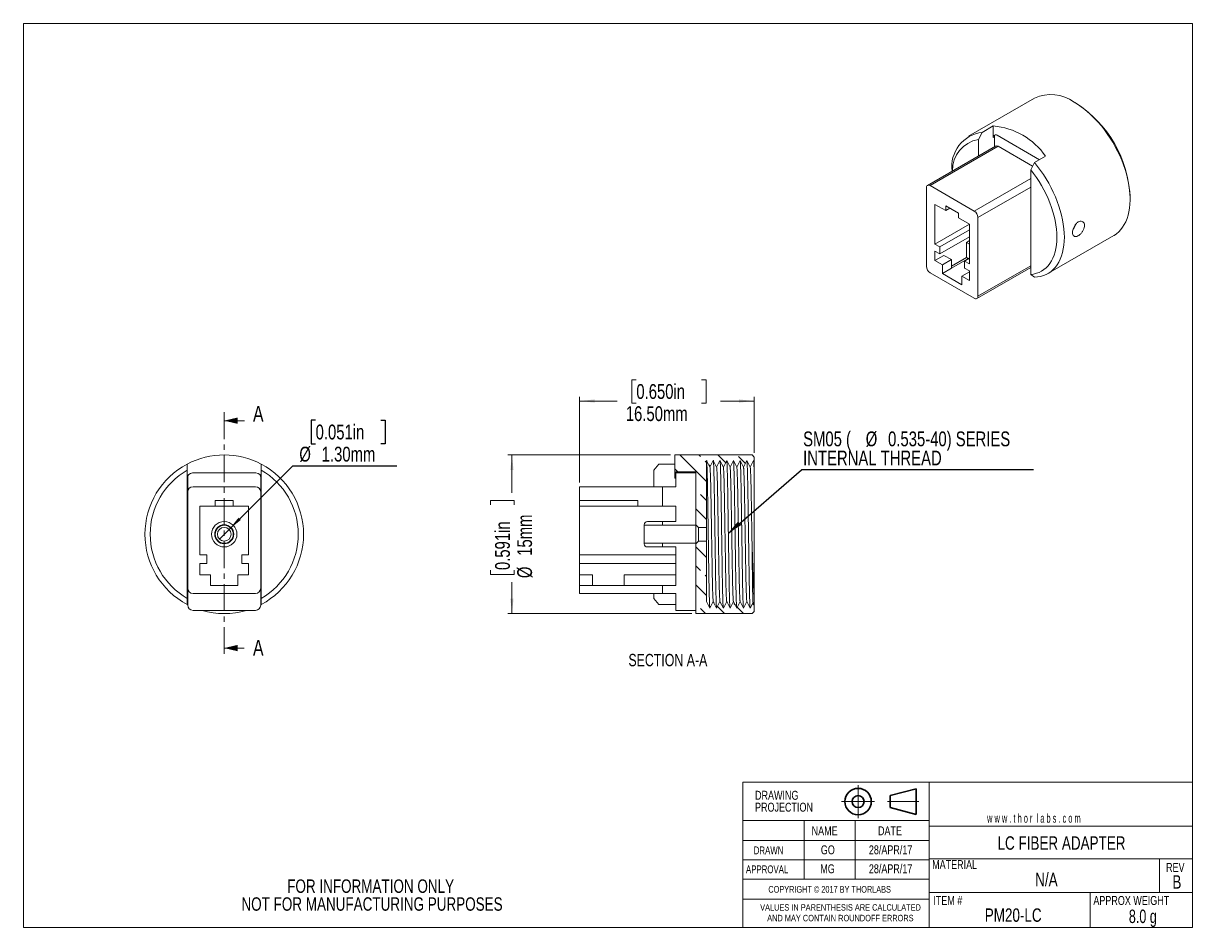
# Model space of a CAD drawing. Header units: millimetres. Extents: x 2 to 278, y 1 to 215.
import ezdxf

# ---------------------------------------------------------------- set-up
doc = ezdxf.new("R2010")
doc.units = ezdxf.units.MM
doc.header["$PDSIZE"] = -1
doc.linetypes.add('CENTER', pattern=[10.16, 6.35, -1.27, 1.27, -1.27])
doc.linetypes.add('CENTERX2', pattern=[20.32, 12.7, -2.54, 2.54, -2.54])
doc.layers.add('GRAUE_BEZUGSHINWEISE', color=8, linetype='Continuous')
doc.styles.add('SLDTEXTSTYLE0', font='TXT', dxfattribs={"width": 0.75})
doc.styles.add('SLDTEXTSTYLE1', font='TXT', dxfattribs={"width": 0.6})
doc.styles.add('SLDTEXTSTYLE2', font='TXT', dxfattribs={"width": 0.7})
doc.dimstyles.new('SLDDIMSTYLE0', dxfattribs={"dimtxt": 3.5, "dimasz": 3.556, "dimexe": 0, "dimexo": 0.0625, "dimgap": 0.875, "dimtad": 0, "dimtih": 1, "dimtoh": 1, "dimlfac": 0.4, "dimrnd": 1e-09, "dimzin": 4, "dimdsep": 46, "dimtxsty": 'SLDTEXTSTYLE0', "dimblk1": 'NONE', "dimsah": 1, "dimcen": 0, "dimadec": 0, "dimazin": 1, "dimtfac": 1, "dimtmove": 0, "dimatfit": 3, "dimldrblk": 'NONE', "dimfxl": 1, "dimfrac": 2, "dimtolj": 1, "dimtzin": 12, "dimarcsym": 0})
doc.dimstyles.new('SLDDIMSTYLE1', dxfattribs={"dimtxt": 3.5, "dimasz": 3.556, "dimexe": 0, "dimexo": 0.0625, "dimgap": 0.875, "dimtad": 0, "dimlfac": 0.4, "dimrnd": 1e-09, "dimzin": 12, "dimdsep": 46, "dimtxsty": 'SLDTEXTSTYLE0', "dimsah": 1, "dimcen": 0.09, "dimadec": 0, "dimazin": 3, "dimtfac": 1, "dimtofl": 0, "dimtmove": 0, "dimatfit": 3, "dimfxl": 1, "dimfrac": 2, "dimtolj": 1, "dimtzin": 12, "dimarcsym": 0})
doc.dimstyles.new('SLDDIMSTYLE2', dxfattribs={"dimtxt": 3.5, "dimasz": 3.556, "dimexe": 0, "dimexo": 0.0625, "dimgap": 0.875, "dimtad": 0, "dimlfac": 0.4, "dimrnd": 1e-09, "dimzin": 4, "dimdsep": 46, "dimtxsty": 'SLDTEXTSTYLE0', "dimsah": 1, "dimcen": 0.09, "dimadec": 0, "dimazin": 1, "dimtfac": 1, "dimtofl": 0, "dimtmove": 0, "dimatfit": 3, "dimfxl": 1, "dimfrac": 2, "dimtolj": 1, "dimtzin": 12, "dimarcsym": 0})
doc.dimstyles.new('SLDDIMSTYLE3', dxfattribs={"dimtxt": 0.18, "dimasz": 3.556, "dimexe": 0, "dimexo": 0.0625, "dimgap": 0, "dimtad": 0, "dimtih": 1, "dimtoh": 1, "dimdec": 0, "dimrnd": 1e-09, "dimzin": 0, "dimdsep": 46, "dimtxsty": 'Standard', "dimsah": 1, "dimcen": 0.09, "dimadec": 0, "dimazin": 0, "dimtfac": 3.556, "dimtdec": 0, "dimtofl": 0, "dimtmove": 0, "dimatfit": 3, "dimfxl": 1, "dimfrac": 2, "dimtolj": 1, "dimtzin": 0, "dimarcsym": 0})

# ---------------------------------------------------------------- blocks, each defined once
blk = doc.blocks.new('Third Angle Projection Block')
at = {"color": 7, "linetype": 'CENTERX2', "lineweight": 0}
for p, q in [((101.48, 23.81), (101.48, 14.07)), ((96.6, 18.94), (106.35, 18.94)), ((110.14, 18.94), (119.45, 18.94))]:
    blk.add_line(p, q, dxfattribs=at)
at = {"color": 7, "linetype": 'Continuous', "lineweight": 30}
for p, q in [((118.62, 22.75), (111, 20.71)), ((118.62, 15.13), (118.62, 22.75)), ((111, 20.71), (111, 17.17)), ((111, 17.17), (118.62, 15.13))]:
    blk.add_line(p, q, dxfattribs=at)
for radius in [3.9, 1.77]:
    blk.add_circle((101.48, 18.94), radius, dxfattribs=at)
at = {"color": 7, "linetype": 'Continuous', "lineweight": 0}
blk.add_point((101.48, 18.94), dxfattribs=at)
blk = doc.blocks.new('SW_NOTE_0')
at = {"color": 0, "linetype": 'Continuous', "lineweight": 0, "char_height": 1.524, "attachment_point": 2, "style": 'SLDTEXTSTYLE0'}
for s, insert in [('VALUES IN PARENTHESIS ARE CALCULATED', (19.91, 1.96)), ('AND MAY CONTAIN ROUNDOFF ERRORS', (19.88, -0.56))]:
    blk.add_mtext(s, dxfattribs=dict(at, insert=insert))
blk = doc.blocks.new('SW_NOTE_1')
at = {"color": 0, "linetype": 'Continuous', "lineweight": 0, "char_height": 2.117, "attachment_point": 1, "style": 'SLDTEXTSTYLE0'}
for s, insert in [('DRAWING', (0, 2.73)), ('PROJECTION', (0, -0.09))]:
    blk.add_mtext(s, dxfattribs=dict(at, insert=insert))
blk = doc.blocks.new('SW_NOTE_2')
at = {"color": 0, "linetype": 'Continuous', "lineweight": 0, "char_height": 3.175, "attachment_point": 2, "style": 'SLDTEXTSTYLE0'}
for s, insert in [('FOR INFORMATION ONLY', (25.05, 4.09)), ('NOT FOR MANUFACTURING PURPOSES', (25.38, -0.14))]:
    blk.add_mtext(s, dxfattribs=dict(at, insert=insert))
blk = doc.blocks.new('_D')
at = {"layer": 'GRAUE_BEZUGSHINWEISE'}
for p, q in [((70.66, 120.84), (69.59, 120.84)), ((69.59, 120.84), (69.59, 115.28)), ((86.07, 120.84), (87.14, 120.84)), ((87.14, 120.84), (87.14, 115.28)), ((69.59, 115.28), (70.66, 115.28)), ((87.14, 115.28), (86.07, 115.28)), ((50.21, 95.02), (65.24, 110.04)), ((65.24, 110.04), (89.9, 110.04)), ((47.91, 92.72), (50.21, 95.02))]:
    blk.add_line(p, q, dxfattribs=at)
blk.add_solid([(50.21, 95.02), (52.99, 97.26), (52.46, 97.8)], dxfattribs=at)
at = {"layer": 'GRAUE_BEZUGSHINWEISE', "char_height": 3.5, "attachment_point": 1, "style": 'SLDTEXTSTYLE0'}
for s, insert in [('0.051in', (70.66, 119.79)), ('%%c', (66.82, 114.56)), ('1.30mm', (72.1, 114.56))]:
    blk.add_mtext(s, dxfattribs=dict(at, insert=insert))
blk = doc.blocks.new('_NONE')
blk = doc.blocks.new('_D_1')
at = {"color": 7, "linetype": 'Continuous', "lineweight": 0}
for p, q in [((154.58, 112.62), (116.08, 112.62)), ((117.08, 112.62), (117.08, 103.66)), ((112.04, 100.81), (112.04, 101.88)), ((112.04, 101.88), (117.6, 101.88)), ((117.6, 101.88), (117.6, 100.81)), ((112.04, 85.4), (112.04, 84.33)), ((112.04, 84.33), (117.6, 84.33)), ((117.6, 84.33), (117.6, 85.4)), ((117.08, 75.12), (117.08, 82.55)), ((159.58, 75.12), (116.08, 75.12))]:
    blk.add_line(p, q, dxfattribs=at)
for points in [[(117.08, 112.62), (116.7, 109.06), (117.46, 109.06)], [(117.08, 75.12), (117.46, 78.68), (116.7, 78.68)]]:
    blk.add_solid(points, dxfattribs=at)
at = {"color": 7, "linetype": 'Continuous', "lineweight": 0, "char_height": 3.5, "attachment_point": 1, "rotation": 90, "style": 'SLDTEXTSTYLE0'}
for s, insert in [('15mm', (118.32, 88.78)), ('0.591in', (113.09, 85.4)), ('%%c', (118.32, 83.5))]:
    blk.add_mtext(s, dxfattribs=dict(at, insert=insert))
blk = doc.blocks.new('_D_2')
at = {"color": 7, "linetype": 'Continuous', "lineweight": 0}
for p, q in [((146.48, 130.41), (145.41, 130.41)), ((145.41, 130.41), (145.41, 124.86)), ((161.89, 130.41), (162.96, 130.41)), ((162.96, 130.41), (162.96, 124.86)), ((133.08, 106.12), (133.08, 126.37)), ((133.08, 125.37), (141.99, 125.37)), ((145.41, 124.86), (146.48, 124.86)), ((162.96, 124.86), (161.89, 124.86)), ((174.33, 125.37), (166.38, 125.37)), ((174.33, 113.12), (174.33, 126.37))]:
    blk.add_line(p, q, dxfattribs=at)
for points in [[(133.08, 125.37), (136.64, 124.99), (136.64, 125.75)], [(174.33, 125.37), (170.78, 125.75), (170.78, 124.99)]]:
    blk.add_solid(points, dxfattribs=at)
at = {"color": 7, "linetype": 'Continuous', "lineweight": 0, "char_height": 3.5, "attachment_point": 1, "style": 'SLDTEXTSTYLE0'}
for s, insert in [('0.650in', (146.48, 129.37)), ('16.50mm', (143.99, 124.13))]:
    blk.add_mtext(s, dxfattribs=dict(at, insert=insert))
blk = doc.blocks.new('SW_NOTE_3')
at = {"layer": 'GRAUE_BEZUGSHINWEISE', "color": 0}
blk.add_line((54.89, 0), (0, 0), dxfattribs=at)
at = {"layer": 'GRAUE_BEZUGSHINWEISE', "color": 0, "char_height": 3.5, "attachment_point": 1, "style": 'SLDTEXTSTYLE0'}
for s, insert in [('SM05 (', (0.41, 9.09)), ('%%c', (15.21, 9.09)), ('0.535-40) SERIES', (20.49, 9.09)), ('INTERNAL THREAD', (0.41, 4.57))]:
    blk.add_mtext(s, dxfattribs=dict(at, insert=insert))

msp = doc.modelspace()

# ---------------------------------------------------------------- hatches: boundary and pattern name
at = {"linetype": 'Continuous', "lineweight": 0}
h = msp.add_hatch(dxfattribs=at)
h.set_pattern_fill('ANSI33', angle=90, style=0)
h.paths.add_polyline_path([(170.227, 109.744), (171.021, 111.332), (171.815, 109.744), (172.608, 111.332), (173.402, 109.744), (174.196, 111.332), (174.333, 111.057), (174.333, 112.119), (173.833, 112.619), (155.583, 112.619), (155.583, 108.369), (160.583, 108.369), (160.583, 96.119), (161.208, 95.494), (163.083, 95.494), (163.083, 111.332), (163.877, 109.744), (164.671, 111.332), (165.465, 109.744), (166.258, 111.332), (167.052, 109.744), (167.846, 111.332), (168.64, 109.744), (169.433, 111.332)], flags=0)
h = msp.add_hatch(dxfattribs=at)
h.set_pattern_fill('AR-PARQ1', style=0)
edge = h.paths.add_edge_path(flags=0)
edge.add_line((148.333, 95.994), (160.583, 95.994))
edge.add_line((160.583, 95.994), (160.583, 108.619))
edge.add_line((160.583, 108.619), (155.833, 108.619))
edge.add_line((155.833, 108.619), (155.833, 105.119))
edge.add_line((155.833, 105.119), (133.083, 105.119))
edge.add_line((133.083, 105.119), (133.083, 101.869))
edge.add_line((133.083, 101.869), (146.833, 101.869))
edge.add_line((146.833, 101.869), (146.833, 100.494))
edge.add_line((146.833, 100.494), (155.833, 100.494))
edge.add_line((155.833, 100.494), (155.833, 96.869))
edge.add_line((155.833, 96.869), (149.083, 96.869))
edge.add_arc((149.083, 96.119), 0.75, 90, 180)
edge.add_line((148.333, 96.119), (148.333, 95.994))
h = msp.add_hatch(dxfattribs=at)
h.set_pattern_fill('AR-PARQ1', style=0)
edge = h.paths.add_edge_path(flags=0)
edge.add_line((133.083, 81.744), (133.083, 79.869))
edge.add_line((133.083, 79.869), (155.833, 79.869))
edge.add_line((155.833, 79.869), (155.833, 75.869))
edge.add_line((155.833, 75.869), (160.583, 75.869))
edge.add_line((160.583, 75.869), (160.583, 91.744))
edge.add_line((160.583, 91.744), (148.333, 91.744))
edge.add_line((148.333, 91.744), (148.333, 91.619))
edge.add_arc((149.083, 91.619), 0.75, 180, 270)
edge.add_line((149.083, 90.869), (155.833, 90.869))
edge.add_line((155.833, 90.869), (155.833, 81.744))
edge.add_line((155.833, 81.744), (133.083, 81.744))
h = msp.add_hatch(dxfattribs=at)
h.set_pattern_fill('ANSI33', angle=90, style=0)
h.paths.add_polyline_path([(171.021, 77.994), (170.227, 76.407), (169.433, 77.994), (168.64, 76.407), (167.846, 77.994), (167.052, 76.407), (166.258, 77.994), (165.465, 76.407), (164.671, 77.994), (163.877, 76.407), (163.083, 77.994), (163.083, 92.244), (161.208, 92.244), (160.583, 91.619), (160.583, 75.119), (173.833, 75.119), (174.333, 75.619), (174.333, 77.494), (174.075, 77.753), (173.402, 76.407), (172.608, 77.994), (171.815, 76.407)], flags=0)

# ---------------------------------------------------------------- linework, layer by layer
at = {"color": 7, "linetype": 'Continuous', "lineweight": 0}
for p, q in [((1.579, 214.645), (277.989, 214.645)), ((1.579, 214.645), (1.579, 0.903)), ((277.989, 0.903), (277.989, 214.645)), ((277.989, 35.239), (277.989, 50.033)), ((171.633, 7.563), (171.633, 35.239)), ((171.633, 35.239), (215.743, 35.239)), ((215.743, 35.239), (215.743, 0.903)), ((215.743, 35.239), (277.989, 35.239)), ((171.633, 12.296), (171.633, 26.166)), ((171.633, 0.903), (171.633, 26.166)), ((215.743, 26.166), (171.633, 26.166)), ((186.134, 26.166), (186.134, 12.296)), ((198.215, 26.166), (198.215, 12.296)), ((215.743, 24.893), (277.989, 24.893)), ((215.743, 21.487), (171.633, 21.487)), ((215.743, 16.922), (171.633, 16.922)), ((215.743, 17.16), (277.989, 17.16)), ((270.168, 17.16), (270.168, 9.141)), ((215.743, 12.296), (171.633, 12.296)), ((171.633, 12.296), (171.633, 7.563)), ((215.743, 9.141), (277.989, 9.141)), ((253.749, 9.141), (253.749, 0.903)), ((171.633, 7.563), (215.743, 7.563)), ((277.989, 0.903), (1.579, 0.903))]:
    msp.add_line(p, q, dxfattribs=at)
at = {"color": 7, "linetype": 'Continuous', "lineweight": 15}
for p, q in [((240.592, 196.97), (225.035, 187.989)), ((250.322, 195.836), (249.968, 196.04)), ((228.223, 188.863), (227.339, 187.187)), ((228.223, 188.863), (230.874, 190.394)), ((230.874, 190.394), (230.874, 187.672)), ((231.758, 188.183), (241.775, 182.4)), ((231.398, 185.642), (215.312, 176.355)), ((232.023, 185.58), (215.937, 176.293)), ((227.339, 183.298), (227.339, 187.187)), ((231.139, 187.927), (231.139, 185.492)), ((240.157, 180.885), (232.023, 185.58)), ((240.597, 181.72), (243.249, 183.25)), ((239.713, 180.044), (240.597, 181.72)), ((239.713, 180.044), (239.713, 155.294)), ((215.053, 175.783), (215.053, 157.207)), ((226.366, 170.272), (215.937, 176.293)), ((219.649, 170.374), (217.086, 171.854)), ((217.086, 171.854), (217.086, 162.463)), ((222.654, 169.762), (219.649, 171.497)), ((219.649, 171.497), (219.649, 170.374)), ((263.224, 173.077), (263.224, 173.485)), ((219.649, 170.374), (220.621, 170.935)), ((222.654, 168.639), (222.654, 169.762)), ((225.217, 167.159), (222.654, 168.639)), ((227.25, 150.165), (227.25, 168.741)), ((217.086, 162.463), (225.217, 167.158)), ((225.217, 157.769), (225.217, 167.159)), ((218.235, 161.8), (225.217, 165.831)), ((218.235, 160.167), (225.217, 164.198)), ((224.51, 162.871), (225.217, 163.279)), ((243.784, 155.512), (259.34, 164.493)), ((217.086, 162.463), (218.235, 161.8)), ((218.235, 160.167), (217.086, 160.83)), ((217.086, 160.83), (217.086, 158.585)), ((218.235, 161.8), (218.235, 160.167)), ((224.51, 162.871), (224.51, 159.299)), ((225.217, 162.463), (224.51, 162.871)), ((217.086, 158.585), (219.207, 159.809)), ((217.086, 158.585), (218.853, 157.564)), ((218.853, 157.564), (220.975, 158.789)), ((218.853, 157.564), (218.853, 155.523)), ((219.207, 159.809), (220.975, 158.789)), ((220.975, 157.257), (224.51, 159.299)), ((220.975, 156.747), (225.217, 159.197)), ((220.975, 158.789), (220.975, 156.747)), ((224.068, 158.432), (225.217, 159.096)), ((224.068, 156.799), (224.068, 158.432)), ((224.068, 158.432), (225.217, 157.769)), ((224.51, 159.299), (224.952, 159.044)), ((215.937, 155.676), (226.366, 149.655)), ((218.853, 155.523), (220.975, 156.747)), ((218.853, 155.523), (223.45, 152.87)), ((223.45, 154.911), (225.217, 155.931)), ((223.45, 152.87), (223.45, 154.911)), ((223.45, 154.911), (225.217, 153.89)), ((225.217, 156.136), (224.068, 156.799)), ((225.217, 153.89), (225.217, 156.136)), ((226.991, 149.593), (239.713, 156.937)), ((240.597, 154.638), (239.713, 155.294)), ((53.887, 120.719), (49.061, 120.719)), ((155.583, 108.369), (155.583, 112.619)), ((173.833, 112.619), (155.583, 112.619)), ((163.877, 109.744), (163.083, 111.332)), ((163.083, 111.332), (163.083, 95.494)), ((164.671, 111.332), (163.877, 109.744)), ((165.465, 109.744), (164.671, 111.332)), ((166.258, 111.332), (165.465, 109.744)), ((167.052, 109.744), (166.258, 111.332)), ((167.846, 111.332), (167.052, 109.744)), ((168.64, 109.744), (167.846, 111.332)), ((169.433, 111.332), (168.64, 109.744)), ((170.227, 109.744), (169.433, 111.332)), ((171.021, 111.332), (170.227, 109.744)), ((171.815, 109.744), (171.021, 111.332)), ((172.608, 111.332), (171.815, 109.744)), ((173.402, 109.744), (172.608, 111.332)), ((174.196, 111.332), (173.402, 109.744)), ((173.833, 112.619), (174.333, 112.119)), ((174.333, 111.057), (174.196, 111.332)), ((174.333, 112.119), (174.333, 111.057)), ((40.311, 110.452), (40.311, 109.025)), ((40.311, 78.714), (40.311, 109.025)), ((41.561, 108.369), (56.561, 108.369)), ((57.811, 109.025), (57.811, 110.452)), ((57.811, 109.025), (57.811, 78.714)), ((151.833, 110.452), (150.583, 109.025)), ((150.583, 105.119), (150.583, 109.025)), ((151.833, 110.452), (155.583, 110.452)), ((155.583, 108.369), (160.583, 108.369)), ((155.583, 107.119), (155.583, 108.369)), ((155.833, 105.119), (155.833, 108.619)), ((160.583, 108.619), (155.833, 108.619)), ((160.583, 95.994), (160.583, 108.619)), ((160.583, 108.369), (160.583, 96.119)), ((163.884, 109.725), (163.877, 109.744)), ((165.471, 109.725), (165.465, 109.744)), ((167.059, 109.725), (167.052, 109.744)), ((168.646, 109.725), (168.64, 109.744)), ((170.234, 109.725), (170.227, 109.744)), ((171.821, 109.725), (171.815, 109.744)), ((173.409, 109.725), (173.402, 109.744)), ((40.436, 107.369), (40.436, 103.869)), ((56.436, 105.119), (41.686, 105.119)), ((57.686, 103.869), (57.686, 107.369)), ((133.083, 101.869), (133.083, 105.119)), ((155.833, 105.119), (133.083, 105.119)), ((40.436, 103.869), (40.436, 81.119)), ((57.686, 81.119), (57.686, 103.869)), ((46.936, 100.494), (43.311, 100.494)), ((43.311, 100.494), (43.311, 88.994)), ((51.186, 101.869), (46.936, 101.869)), ((46.936, 101.869), (46.936, 100.494)), ((51.186, 100.494), (46.936, 100.494)), ((51.186, 100.494), (51.186, 101.869)), ((54.811, 100.494), (51.186, 100.494)), ((54.811, 88.994), (54.811, 100.494)), ((133.083, 101.869), (146.833, 101.869)), ((133.083, 101.869), (133.083, 100.494)), ((133.083, 100.494), (146.833, 100.494)), ((133.083, 100.494), (133.083, 88.994)), ((146.833, 100.494), (146.833, 101.869)), ((155.833, 100.494), (146.833, 100.494)), ((155.833, 96.869), (155.833, 100.494)), ((155.833, 96.869), (149.083, 96.869)), ((40.436, 95.127), (40.311, 95.253)), ((40.434, 92.627), (40.436, 95.127)), ((57.689, 95.111), (57.686, 92.611)), ((57.811, 95.234), (57.689, 95.111)), ((148.333, 95.994), (148.333, 96.119)), ((148.333, 95.994), (148.333, 91.744)), ((148.333, 95.994), (160.583, 95.994)), ((161.208, 95.494), (160.583, 96.119)), ((160.583, 91.744), (160.583, 95.994)), ((163.083, 95.494), (161.208, 95.494)), ((161.208, 95.494), (161.208, 92.244)), ((163.083, 92.244), (163.083, 95.494)), ((40.311, 92.505), (40.434, 92.627)), ((57.686, 92.611), (57.811, 92.486)), ((160.583, 91.744), (148.333, 91.744)), ((148.333, 91.619), (148.333, 91.744)), ((160.583, 91.619), (161.208, 92.244)), ((160.583, 75.869), (160.583, 91.744)), ((160.583, 91.619), (160.583, 75.119)), ((161.208, 92.244), (163.083, 92.244)), ((163.083, 92.244), (163.083, 77.994)), ((43.311, 88.994), (44.936, 88.994)), ((44.936, 88.994), (44.936, 86.994)), ((53.186, 88.994), (54.811, 88.994)), ((53.186, 86.994), (53.186, 88.994)), ((133.083, 88.994), (155.833, 88.994)), ((133.083, 88.994), (133.083, 86.994)), ((149.083, 90.869), (155.833, 90.869)), ((155.833, 81.744), (155.833, 90.869)), ((44.936, 86.994), (43.311, 86.994)), ((43.311, 86.994), (43.311, 84.244)), ((54.811, 86.994), (53.186, 86.994)), ((54.811, 84.244), (54.811, 86.994)), ((133.083, 86.994), (155.833, 86.994)), ((133.083, 86.994), (133.083, 84.244)), ((43.311, 84.244), (45.811, 84.244)), ((45.811, 84.244), (45.811, 81.744)), ((52.311, 81.744), (52.311, 84.244)), ((52.311, 84.244), (54.811, 84.244)), ((133.083, 84.244), (136.083, 84.244)), ((133.083, 84.244), (133.083, 81.744)), ((136.083, 84.244), (136.083, 81.744)), ((143.583, 84.244), (155.833, 84.244)), ((143.583, 84.244), (143.583, 81.744)), ((40.436, 81.119), (40.436, 77.119)), ((45.811, 81.744), (52.311, 81.744)), ((57.686, 77.119), (57.686, 81.119)), ((133.083, 81.744), (155.833, 81.744)), ((133.083, 79.869), (133.083, 81.744)), ((40.311, 78.714), (40.311, 77.286)), ((41.686, 79.869), (56.436, 79.869)), ((57.811, 77.286), (57.811, 78.714)), ((133.083, 79.869), (155.833, 79.869)), ((150.583, 78.714), (150.583, 79.869)), ((150.583, 78.714), (151.833, 77.286)), ((155.833, 75.869), (155.833, 79.869)), ((163.083, 77.994), (163.877, 76.407)), ((163.877, 76.407), (164.671, 77.994)), ((164.671, 77.994), (165.465, 76.407)), ((165.465, 76.407), (166.258, 77.994)), ((166.258, 77.994), (167.052, 76.407)), ((167.052, 76.407), (167.846, 77.994)), ((167.846, 77.994), (168.64, 76.407)), ((168.64, 76.407), (169.433, 77.994)), ((169.433, 77.994), (170.227, 76.407)), ((170.227, 76.407), (171.021, 77.994)), ((171.021, 77.994), (171.815, 76.407)), ((171.815, 76.407), (172.608, 77.994)), ((172.608, 77.994), (173.402, 76.407)), ((173.402, 76.407), (174.075, 77.753)), ((174.075, 77.753), (174.333, 77.494)), ((174.333, 79.115), (174.333, 77.494)), ((174.333, 77.494), (174.333, 75.619)), ((40.436, 77.221), (40.311, 77.286)), ((41.686, 75.869), (56.436, 75.869)), ((57.811, 77.286), (57.686, 77.221)), ((151.833, 77.286), (155.833, 77.286)), ((155.833, 75.869), (160.583, 75.869)), ((160.583, 75.119), (173.833, 75.119)), ((174.333, 75.619), (173.833, 75.119)), ((53.808, 66.96), (49.061, 66.96))]:
    msp.add_line(p, q, dxfattribs=at)
at = {"color": 8, "linetype": 'Continuous', "lineweight": 15}
for p, q in [((231.139, 187.825), (230.874, 187.672)), ((226.366, 170.272), (239.713, 177.977)), ((239.713, 175.936), (227.25, 168.741)), ((227.25, 150.165), (239.713, 157.36)), ((155.833, 107.119), (155.583, 107.119))]:
    msp.add_line(p, q, dxfattribs=at)
at = {"color": 7, "linetype": 'CENTER', "lineweight": 15}
msp.add_line((49.061, 122.719), (49.061, 64.96), dxfattribs=at)
at = {"color": 7, "linetype": 'Continuous', "lineweight": 15, "flags": 128}
for points in [[(259.34, 164.493), (259.415, 164.537), (259.986, 164.921), (260.516, 165.368), (261.005, 165.878), (261.448, 166.448), (261.845, 167.075), (262.195, 167.757), (262.495, 168.491), (262.745, 169.274), (262.943, 170.104), (263.089, 170.976), (263.183, 171.888), (263.223, 172.835), (263.209, 173.814), (263.143, 174.821), (263.023, 175.852), (262.851, 176.903), (262.626, 177.968), (262.351, 179.045), (262.026, 180.129), (261.653, 181.215), (261.232, 182.299), (260.766, 183.377), (260.256, 184.444), (259.705, 185.497), (259.115, 186.53), (258.488, 187.54), (257.827, 188.522), (257.134, 189.473), (256.412, 190.389), (255.664, 191.265), (254.894, 192.1), (254.103, 192.889), (253.296, 193.628), (252.475, 194.316), (251.644, 194.949), (250.807, 195.525), (249.966, 196.041)], [(231.206, 188.278), (231.156, 188.117), (231.139, 187.927)], [(239.713, 155.294), (240.401, 155.39), (241.059, 155.555), (241.685, 155.787), (242.276, 156.085), (242.829, 156.448), (243.343, 156.874), (243.815, 157.362), (244.242, 157.909), (244.624, 158.513), (244.958, 159.172), (245.244, 159.883), (245.479, 160.642), (245.662, 161.446), (245.794, 162.293), (245.874, 163.177), (245.9, 164.097), (245.874, 165.047), (245.794, 166.023), (245.662, 167.022), (245.479, 168.039), (245.244, 169.069), (244.958, 170.109), (244.624, 171.154), (244.242, 172.199), (243.815, 173.239), (243.343, 174.272), (242.829, 175.291), (242.276, 176.293), (241.685, 177.274), (241.059, 178.228), (240.401, 179.153), (239.713, 180.044)], [(240.597, 181.72), (241.332, 180.812), (242.04, 179.867), (242.716, 178.889), (243.358, 177.882), (243.964, 176.85), (244.531, 175.797), (245.057, 174.728), (245.539, 173.646), (245.976, 172.557), (246.366, 171.465), (246.707, 170.373), (246.998, 169.288), (247.238, 168.212), (247.426, 167.151), (247.56, 166.109), (247.641, 165.089), (247.668, 164.097), (247.641, 163.136), (247.56, 162.21), (247.426, 161.322), (247.238, 160.478), (246.998, 159.679), (246.707, 158.929), (246.366, 158.232), (245.976, 157.59), (245.539, 157.005), (245.057, 156.481), (244.531, 156.018), (243.964, 155.62), (243.358, 155.288), (242.716, 155.022), (242.04, 154.825), (241.332, 154.697), (240.597, 154.638)], [(40.513, 107.8), (40.46, 107.613), (40.436, 107.369)], [(57.686, 107.369), (57.662, 107.613), (57.61, 107.8)]]:
    msp.add_lwpolyline(points, dxfattribs=at)
at = {"color": 7, "linetype": 'Continuous', "lineweight": 15}
for radius in [3, 2.25, 2.125, 1.625]:
    msp.add_circle((49.061, 93.869), radius, dxfattribs=at)
for centre, radius, start, end in [((244.487, 188.504), 9.318, 53.98228, 114.70726), ((235.268, 172.246), 27.983, 2.53828, 57.46172), ((229.128, 180.861), 8.053, 96.45376, 188.08502), ((231.413, 187.76), 0.546, 50.79671, 189.21404), ((229.386, 173.526), 16.934, 35.04864, 84.95673), ((228.548, 179.949), 7.339, 99.48811, 181.46285), ((231.657, 185.069), 0.629, 54.38242, 114.30712), ((215.592, 175.87), 0.546, 50.79671, 189.21404), ((225.331, 168.654), 1.921, 2.60548, 57.39452), ((247.336, 168.155), 3.237, 318.68899, 343.74709), ((216.972, 157.294), 1.921, 182.60548, 237.39452), ((226.711, 150.078), 0.546, 230.79671, 9.21404), ((49.061, 93.869), 18.75, 62.18186, 117.81814), ((49.061, 93.869), 18.75, 117.81814, 242.18186), ((49.061, 93.869), 17.5, 120, 240), ((41.561, 107.119), 1.25, 90, 180), ((56.561, 107.119), 1.25, 0, 90), ((49.061, 93.869), 18.75, 297.81814, 62.18186), ((49.061, 93.869), 17.5, 300, 60), ((41.686, 103.869), 1.25, 90, 180), ((56.436, 103.869), 1.25, 0, 90), ((149.083, 96.119), 0.75, 90, 180), ((149.083, 91.619), 0.75, 180, 270), ((41.686, 81.119), 1.25, 180, 270), ((56.436, 81.119), 1.25, 270, 0), ((41.686, 77.119), 1.25, 180, 270), ((49.061, 93.869), 18.75, 253.7398, 286.2602), ((56.436, 77.119), 1.25, 270, 0)]:
    msp.add_arc(centre, radius, start, end, dxfattribs=at)
for points, knots in [([(250.952, 167.698), (251.113, 167.77), (251.433, 167.915), (251.879, 167.866), (252.227, 167.624), (252.431, 167.203), (252.46, 166.66), (252.312, 166.056), (252.007, 165.456), (251.588, 164.92), (251.108, 164.506), (250.629, 164.257), (250.203, 164.203), (249.87, 164.35), (249.66, 164.691), (249.588, 165.19), (249.662, 165.791), (249.873, 166.426), (250.206, 167.018), (250.586, 167.455), (250.848, 167.628), (250.952, 167.698)], [0, 0, 0, 0, 0.0534804, 0.1069534, 0.1606179, 0.2144089, 0.2679926, 0.3213604, 0.3748369, 0.4285786, 0.4823312, 0.5358191, 0.589181, 0.6427509, 0.6965389, 0.7502159, 0.8036275, 0.8570315, 0.9106958, 0.964487, 1, 1, 1, 1]), ([(163.852, 76.516), (163.847, 76.559), (163.834, 76.659), (163.814, 76.973), (163.791, 77.434), (163.768, 78.031), (163.744, 78.75), (163.721, 79.583), (163.698, 80.523), (163.675, 81.564), (163.653, 82.694), (163.632, 83.896), (163.612, 85.158), (163.592, 86.484), (163.571, 87.872), (163.549, 89.317), (163.527, 90.805), (163.504, 92.328), (163.48, 93.879), (163.456, 95.438), (163.433, 96.988), (163.41, 98.501), (163.388, 99.961), (163.367, 101.344), (163.347, 102.649), (163.328, 103.886), (163.307, 105.065), (163.285, 106.187), (163.262, 107.234), (163.239, 108.189), (163.215, 109.031), (163.191, 109.752), (163.168, 110.338), (163.145, 110.789), (163.124, 111.102), (163.105, 111.281), (163.094, 111.304), (163.089, 111.313)], [0, 0, 0, 0, 0.02179806, 0.05100203, 0.08055087, 0.11033229, 0.13969466, 0.16905356, 0.19829486, 0.22730717, 0.25650162, 0.28524441, 0.31344162, 0.34166644, 0.37043296, 0.39912172, 0.42814256, 0.45738909, 0.48674977, 0.51664322, 0.5464162, 0.57595111, 0.60513598, 0.63386683, 0.66155251, 0.68927202, 0.71751514, 0.74619225, 0.77573416, 0.80551138, 0.83540624, 0.86529821, 0.89506687, 0.92407054, 0.95273591, 0.98096442, 1, 1, 1, 1]), ([(165.44, 76.516), (165.434, 76.559), (165.422, 76.659), (165.401, 76.973), (165.378, 77.434), (165.355, 78.031), (165.332, 78.75), (165.308, 79.583), (165.285, 80.523), (165.262, 81.564), (165.24, 82.694), (165.219, 83.896), (165.2, 85.158), (165.18, 86.484), (165.159, 87.872), (165.137, 89.317), (165.114, 90.805), (165.091, 92.328), (165.068, 93.879), (165.044, 95.438), (165.02, 96.988), (164.997, 98.501), (164.975, 99.961), (164.954, 101.344), (164.935, 102.649), (164.915, 103.886), (164.894, 105.065), (164.873, 106.187), (164.85, 107.234), (164.826, 108.189), (164.803, 109.031), (164.779, 109.752), (164.755, 110.338), (164.733, 110.789), (164.711, 111.102), (164.692, 111.281), (164.681, 111.304), (164.677, 111.313)], [0, 0, 0, 0, 0.0217981, 0.051002, 0.0805509, 0.1103323, 0.1396947, 0.1690536, 0.1982949, 0.2273072, 0.2565016, 0.2852444, 0.3134416, 0.3416664, 0.370433, 0.3991217, 0.4281426, 0.4573891, 0.4867498, 0.5166432, 0.5464162, 0.5759511, 0.605136, 0.6338668, 0.6615525, 0.689272, 0.7175151, 0.7461922, 0.7757342, 0.8055114, 0.8354062, 0.8652982, 0.8950669, 0.9240705, 0.9527359, 0.9809644, 1, 1, 1, 1]), ([(167.027, 76.516), (167.022, 76.559), (167.009, 76.659), (166.989, 76.973), (166.966, 77.434), (166.943, 78.031), (166.919, 78.75), (166.896, 79.583), (166.873, 80.523), (166.85, 81.564), (166.828, 82.694), (166.807, 83.896), (166.787, 85.158), (166.767, 86.484), (166.746, 87.872), (166.724, 89.317), (166.702, 90.805), (166.679, 92.328), (166.655, 93.879), (166.631, 95.438), (166.608, 96.988), (166.585, 98.501), (166.563, 99.961), (166.542, 101.344), (166.522, 102.649), (166.503, 103.886), (166.482, 105.065), (166.46, 106.187), (166.437, 107.234), (166.414, 108.189), (166.39, 109.031), (166.366, 109.752), (166.343, 110.338), (166.32, 110.789), (166.299, 111.102), (166.28, 111.281), (166.269, 111.304), (166.264, 111.313)], [0, 0, 0, 0, 0.0217981, 0.051002, 0.0805509, 0.1103323, 0.1396947, 0.1690536, 0.1982949, 0.2273072, 0.2565016, 0.2852444, 0.3134416, 0.3416664, 0.370433, 0.3991217, 0.4281426, 0.4573891, 0.4867498, 0.5166432, 0.5464162, 0.5759511, 0.605136, 0.6338668, 0.6615525, 0.689272, 0.7175151, 0.7461922, 0.7757342, 0.8055114, 0.8354062, 0.8652982, 0.8950669, 0.9240705, 0.9527359, 0.9809644, 1, 1, 1, 1]), ([(168.615, 76.516), (168.609, 76.559), (168.597, 76.659), (168.576, 76.973), (168.553, 77.434), (168.53, 78.031), (168.507, 78.75), (168.483, 79.583), (168.46, 80.523), (168.437, 81.564), (168.415, 82.694), (168.394, 83.896), (168.375, 85.158), (168.355, 86.484), (168.334, 87.872), (168.312, 89.317), (168.289, 90.805), (168.266, 92.328), (168.243, 93.879), (168.219, 95.438), (168.195, 96.988), (168.172, 98.501), (168.15, 99.961), (168.129, 101.344), (168.11, 102.649), (168.09, 103.886), (168.069, 105.065), (168.048, 106.187), (168.025, 107.234), (168.001, 108.189), (167.978, 109.031), (167.954, 109.752), (167.93, 110.338), (167.908, 110.789), (167.886, 111.102), (167.867, 111.281), (167.856, 111.304), (167.852, 111.313)], [0, 0, 0, 0, 0.0217981, 0.051002, 0.0805509, 0.1103323, 0.1396947, 0.1690536, 0.1982949, 0.2273072, 0.2565016, 0.2852444, 0.3134416, 0.3416664, 0.370433, 0.3991217, 0.4281426, 0.4573891, 0.4867498, 0.5166432, 0.5464162, 0.5759511, 0.605136, 0.6338668, 0.6615525, 0.689272, 0.7175151, 0.7461922, 0.7757342, 0.8055114, 0.8354062, 0.8652982, 0.8950669, 0.9240705, 0.9527359, 0.9809644, 1, 1, 1, 1]), ([(170.202, 76.516), (170.197, 76.559), (170.184, 76.659), (170.164, 76.973), (170.141, 77.434), (170.118, 78.031), (170.094, 78.75), (170.071, 79.583), (170.048, 80.523), (170.025, 81.564), (170.003, 82.694), (169.982, 83.896), (169.962, 85.158), (169.942, 86.484), (169.921, 87.872), (169.899, 89.317), (169.877, 90.805), (169.854, 92.328), (169.83, 93.879), (169.806, 95.438), (169.783, 96.988), (169.76, 98.501), (169.738, 99.961), (169.717, 101.344), (169.697, 102.649), (169.678, 103.886), (169.657, 105.065), (169.635, 106.187), (169.612, 107.234), (169.589, 108.189), (169.565, 109.031), (169.541, 109.752), (169.518, 110.338), (169.495, 110.789), (169.474, 111.102), (169.455, 111.281), (169.444, 111.304), (169.439, 111.313)], [0, 0, 0, 0, 0.0217981, 0.051002, 0.0805509, 0.1103323, 0.1396947, 0.1690536, 0.1982949, 0.2273072, 0.2565016, 0.2852444, 0.3134416, 0.3416664, 0.370433, 0.3991217, 0.4281426, 0.4573891, 0.4867498, 0.5166432, 0.5464162, 0.5759511, 0.605136, 0.6338668, 0.6615525, 0.689272, 0.7175151, 0.7461922, 0.7757342, 0.8055114, 0.8354062, 0.8652982, 0.8950669, 0.9240705, 0.9527359, 0.9809644, 1, 1, 1, 1]), ([(171.79, 76.516), (171.784, 76.559), (171.772, 76.659), (171.751, 76.973), (171.728, 77.434), (171.705, 78.031), (171.682, 78.75), (171.658, 79.583), (171.635, 80.523), (171.612, 81.564), (171.59, 82.694), (171.569, 83.896), (171.55, 85.158), (171.53, 86.484), (171.509, 87.872), (171.487, 89.317), (171.464, 90.805), (171.441, 92.328), (171.418, 93.879), (171.394, 95.438), (171.37, 96.988), (171.347, 98.501), (171.325, 99.961), (171.304, 101.344), (171.285, 102.649), (171.265, 103.886), (171.244, 105.065), (171.223, 106.187), (171.2, 107.234), (171.176, 108.189), (171.153, 109.031), (171.129, 109.752), (171.105, 110.338), (171.083, 110.789), (171.061, 111.102), (171.042, 111.281), (171.031, 111.304), (171.027, 111.313)], [0, 0, 0, 0, 0.0217981, 0.051002, 0.0805509, 0.1103323, 0.1396947, 0.1690536, 0.1982949, 0.2273072, 0.2565016, 0.2852444, 0.3134416, 0.3416664, 0.370433, 0.3991217, 0.4281426, 0.4573891, 0.4867498, 0.5166432, 0.5464162, 0.5759511, 0.605136, 0.6338668, 0.6615525, 0.689272, 0.7175151, 0.7461922, 0.7757342, 0.8055114, 0.8354062, 0.8652982, 0.8950669, 0.9240705, 0.9527359, 0.9809644, 1, 1, 1, 1]), ([(173.377, 76.516), (173.372, 76.559), (173.359, 76.659), (173.339, 76.973), (173.316, 77.434), (173.293, 78.031), (173.269, 78.75), (173.246, 79.583), (173.223, 80.523), (173.2, 81.564), (173.178, 82.694), (173.157, 83.896), (173.137, 85.158), (173.117, 86.484), (173.096, 87.872), (173.074, 89.317), (173.052, 90.805), (173.029, 92.328), (173.005, 93.879), (172.981, 95.438), (172.958, 96.988), (172.935, 98.501), (172.913, 99.961), (172.892, 101.344), (172.872, 102.649), (172.853, 103.886), (172.832, 105.065), (172.81, 106.187), (172.787, 107.234), (172.764, 108.189), (172.74, 109.031), (172.716, 109.752), (172.693, 110.338), (172.67, 110.789), (172.649, 111.102), (172.63, 111.281), (172.619, 111.304), (172.614, 111.313)], [0, 0, 0, 0, 0.0217981, 0.051002, 0.0805509, 0.1103323, 0.1396947, 0.1690536, 0.1982949, 0.2273072, 0.2565016, 0.2852444, 0.3134416, 0.3416664, 0.370433, 0.3991217, 0.4281426, 0.4573891, 0.4867498, 0.5166432, 0.5464162, 0.5759511, 0.605136, 0.6338668, 0.6615525, 0.689272, 0.7175151, 0.7461922, 0.7757342, 0.8055114, 0.8354062, 0.8652982, 0.8950669, 0.9240705, 0.9527359, 0.9809644, 1, 1, 1, 1]), ([(174.333, 108.817), (174.325, 109.084), (174.309, 109.615), (174.285, 110.242), (174.261, 110.736), (174.238, 111.079), (174.218, 111.277), (174.207, 111.302), (174.202, 111.312)], [0, 0, 0, 0, 0.17910671, 0.35761163, 0.53476541, 0.7098524, 0.88220718, 1, 1, 1, 1]), ([(174.333, 111.051), (174.333, 111.051), (174.333, 111.052), (174.333, 110.931), (174.333, 110.701), (174.333, 110.391), (174.333, 110.044), (174.333, 109.689), (174.333, 109.285), (174.333, 108.974), (174.333, 108.817)], [0, 0, 0, 0, 0.099979, 0.2524985, 0.4079229, 0.5643467, 0.6724106, 0.7808086, 0.8902309, 1, 1, 1, 1]), ([(164.671, 77.994), (164.664, 78.005), (164.651, 78.028), (164.63, 78.21), (164.608, 78.506), (164.585, 78.929), (164.561, 79.47), (164.538, 80.125), (164.514, 80.882), (164.491, 81.737), (164.469, 82.683), (164.447, 83.71), (164.426, 84.803), (164.406, 85.95), (164.386, 87.155), (164.365, 88.417), (164.343, 89.731), (164.32, 91.084), (164.297, 92.468), (164.274, 93.878), (164.25, 95.296), (164.227, 96.705), (164.204, 98.08), (164.182, 99.407), (164.161, 100.664), (164.141, 101.851), (164.122, 102.975), (164.101, 104.047), (164.079, 105.067), (164.056, 106.019), (164.033, 106.887), (164.009, 107.653), (163.985, 108.308), (163.962, 108.841), (163.939, 109.249), (163.917, 109.543), (163.903, 109.641), (163.897, 109.689)], [0, 0, 0, 0, 0.0277629, 0.056061, 0.0848014, 0.1138811, 0.1431898, 0.1720861, 0.2009789, 0.229756, 0.2583078, 0.2870387, 0.3153252, 0.3430746, 0.3708513, 0.399161, 0.4273943, 0.4559545, 0.4847367, 0.5136314, 0.5430503, 0.5723506, 0.6014167, 0.6301382, 0.6584129, 0.6856589, 0.7129383, 0.740733, 0.7689548, 0.7980278, 0.8273323, 0.8567526, 0.8861701, 0.9154662, 0.9440094, 0.9722197, 1, 1, 1, 1]), ([(166.258, 77.994), (166.252, 78.005), (166.238, 78.028), (166.217, 78.21), (166.195, 78.506), (166.172, 78.929), (166.149, 79.47), (166.125, 80.125), (166.102, 80.882), (166.079, 81.737), (166.056, 82.683), (166.034, 83.71), (166.013, 84.803), (165.993, 85.95), (165.973, 87.155), (165.952, 88.417), (165.93, 89.731), (165.908, 91.084), (165.885, 92.468), (165.861, 93.878), (165.838, 95.296), (165.814, 96.705), (165.791, 98.08), (165.769, 99.407), (165.748, 100.664), (165.729, 101.851), (165.709, 102.975), (165.688, 104.047), (165.666, 105.067), (165.644, 106.019), (165.62, 106.887), (165.596, 107.653), (165.573, 108.308), (165.549, 108.841), (165.527, 109.249), (165.505, 109.543), (165.491, 109.641), (165.484, 109.689)], [0, 0, 0, 0, 0.0277629, 0.056061, 0.0848014, 0.1138811, 0.1431898, 0.1720861, 0.2009789, 0.229756, 0.2583078, 0.2870387, 0.3153252, 0.3430746, 0.3708513, 0.399161, 0.4273943, 0.4559545, 0.4847367, 0.5136314, 0.5430503, 0.5723506, 0.6014167, 0.6301382, 0.6584129, 0.6856589, 0.7129383, 0.740733, 0.7689548, 0.7980278, 0.8273323, 0.8567526, 0.8861701, 0.9154662, 0.9440094, 0.9722197, 1, 1, 1, 1]), ([(167.846, 77.994), (167.839, 78.005), (167.826, 78.028), (167.805, 78.21), (167.783, 78.506), (167.76, 78.929), (167.736, 79.47), (167.713, 80.125), (167.689, 80.882), (167.666, 81.737), (167.644, 82.683), (167.622, 83.71), (167.601, 84.803), (167.581, 85.95), (167.561, 87.155), (167.54, 88.417), (167.518, 89.731), (167.495, 91.084), (167.472, 92.468), (167.449, 93.878), (167.425, 95.296), (167.402, 96.705), (167.379, 98.08), (167.357, 99.407), (167.336, 100.664), (167.316, 101.851), (167.297, 102.975), (167.276, 104.047), (167.254, 105.067), (167.231, 106.019), (167.208, 106.887), (167.184, 107.653), (167.16, 108.308), (167.137, 108.841), (167.114, 109.249), (167.092, 109.543), (167.078, 109.641), (167.072, 109.689)], [0, 0, 0, 0, 0.0277629, 0.05606104, 0.08480136, 0.11388112, 0.14318977, 0.17208605, 0.20097891, 0.22975603, 0.25830777, 0.28703872, 0.31532515, 0.34307462, 0.37085126, 0.39916105, 0.42739435, 0.45595448, 0.48473674, 0.51363136, 0.54305028, 0.57235063, 0.60141668, 0.63013821, 0.65841288, 0.68565894, 0.7129383, 0.74073299, 0.76895482, 0.79802775, 0.82733229, 0.85675259, 0.88617007, 0.91546617, 0.94400941, 0.97221968, 1, 1, 1, 1]), ([(169.433, 77.994), (169.427, 78.005), (169.413, 78.028), (169.392, 78.21), (169.37, 78.506), (169.347, 78.929), (169.324, 79.47), (169.3, 80.125), (169.277, 80.882), (169.254, 81.737), (169.231, 82.683), (169.209, 83.71), (169.188, 84.803), (169.168, 85.95), (169.148, 87.155), (169.127, 88.417), (169.105, 89.731), (169.083, 91.084), (169.06, 92.468), (169.036, 93.878), (169.013, 95.296), (168.989, 96.705), (168.966, 98.08), (168.944, 99.407), (168.923, 100.664), (168.904, 101.851), (168.884, 102.975), (168.863, 104.047), (168.841, 105.067), (168.819, 106.019), (168.795, 106.887), (168.771, 107.653), (168.748, 108.308), (168.724, 108.841), (168.702, 109.249), (168.68, 109.543), (168.666, 109.641), (168.659, 109.689)], [0, 0, 0, 0, 0.0277629, 0.056061, 0.0848014, 0.1138811, 0.1431898, 0.1720861, 0.2009789, 0.229756, 0.2583078, 0.2870387, 0.3153252, 0.3430746, 0.3708513, 0.399161, 0.4273943, 0.4559545, 0.4847367, 0.5136314, 0.5430503, 0.5723506, 0.6014167, 0.6301382, 0.6584129, 0.6856589, 0.7129383, 0.740733, 0.7689548, 0.7980278, 0.8273323, 0.8567526, 0.8861701, 0.9154662, 0.9440094, 0.9722197, 1, 1, 1, 1]), ([(171.021, 77.994), (171.014, 78.005), (171.001, 78.028), (170.98, 78.21), (170.958, 78.506), (170.935, 78.929), (170.911, 79.47), (170.888, 80.125), (170.864, 80.882), (170.841, 81.737), (170.819, 82.683), (170.797, 83.71), (170.776, 84.803), (170.756, 85.95), (170.736, 87.155), (170.715, 88.417), (170.693, 89.731), (170.67, 91.084), (170.647, 92.468), (170.624, 93.878), (170.6, 95.296), (170.577, 96.705), (170.554, 98.08), (170.532, 99.407), (170.511, 100.664), (170.491, 101.851), (170.472, 102.975), (170.451, 104.047), (170.429, 105.067), (170.406, 106.019), (170.383, 106.887), (170.359, 107.653), (170.335, 108.308), (170.312, 108.841), (170.289, 109.249), (170.267, 109.543), (170.253, 109.641), (170.247, 109.689)], [0, 0, 0, 0, 0.0277629, 0.056061, 0.0848014, 0.1138811, 0.1431898, 0.1720861, 0.2009789, 0.229756, 0.2583078, 0.2870387, 0.3153252, 0.3430746, 0.3708513, 0.399161, 0.4273943, 0.4559545, 0.4847367, 0.5136314, 0.5430503, 0.5723506, 0.6014167, 0.6301382, 0.6584129, 0.6856589, 0.7129383, 0.740733, 0.7689548, 0.7980278, 0.8273323, 0.8567526, 0.8861701, 0.9154662, 0.9440094, 0.9722197, 1, 1, 1, 1]), ([(172.608, 77.994), (172.602, 78.005), (172.588, 78.028), (172.567, 78.21), (172.545, 78.506), (172.522, 78.929), (172.499, 79.47), (172.475, 80.125), (172.452, 80.882), (172.429, 81.737), (172.406, 82.683), (172.384, 83.71), (172.363, 84.803), (172.343, 85.95), (172.323, 87.155), (172.302, 88.417), (172.28, 89.731), (172.258, 91.084), (172.235, 92.468), (172.211, 93.878), (172.188, 95.296), (172.164, 96.705), (172.141, 98.08), (172.119, 99.407), (172.098, 100.664), (172.079, 101.851), (172.059, 102.975), (172.038, 104.047), (172.016, 105.067), (171.994, 106.019), (171.97, 106.887), (171.946, 107.653), (171.923, 108.308), (171.899, 108.841), (171.877, 109.249), (171.855, 109.543), (171.841, 109.641), (171.834, 109.689)], [0, 0, 0, 0, 0.0277629, 0.056061, 0.0848014, 0.1138811, 0.1431898, 0.1720861, 0.2009789, 0.229756, 0.2583078, 0.2870387, 0.3153252, 0.3430746, 0.3708513, 0.399161, 0.4273943, 0.4559545, 0.4847367, 0.5136314, 0.5430503, 0.5723506, 0.6014167, 0.6301382, 0.6584129, 0.6856589, 0.7129383, 0.740733, 0.7689548, 0.7980278, 0.8273323, 0.8567526, 0.8861701, 0.9154662, 0.9440094, 0.9722197, 1, 1, 1, 1]), ([(173.833, 91.807), (173.828, 92.149), (173.816, 92.834), (173.797, 94), (173.775, 95.296), (173.752, 96.705), (173.729, 98.08), (173.707, 99.407), (173.686, 100.664), (173.666, 101.851), (173.647, 102.975), (173.626, 104.047), (173.604, 105.067), (173.581, 106.019), (173.558, 106.887), (173.534, 107.653), (173.51, 108.308), (173.487, 108.841), (173.464, 109.249), (173.442, 109.543), (173.428, 109.641), (173.422, 109.689)], [0, 0, 0, 0, 0.0402326, 0.0805507, 0.1361654, 0.1915558, 0.2465033, 0.3007996, 0.3542511, 0.405758, 0.4573279, 0.509872, 0.5632236, 0.6181842, 0.6735826, 0.7291998, 0.7848117, 0.8401941, 0.8941533, 0.9474831, 1, 1, 1, 1]), ([(174.333, 108.817), (174.333, 108.566), (174.333, 108.063), (174.333, 107.203), (174.333, 106.244), (174.333, 105.171), (174.333, 103.987), (174.333, 102.734), (174.333, 101.423), (174.333, 100.06), (174.333, 98.656), (174.333, 97.221), (174.333, 95.778), (174.333, 94.338), (174.333, 92.909), (174.333, 91.49), (174.333, 90.094), (174.333, 88.729), (174.333, 87.402), (174.333, 86.125), (174.333, 84.908), (174.333, 83.764), (174.333, 82.697), (174.333, 81.716), (174.333, 80.882), (174.333, 80.188), (174.333, 79.605), (174.333, 79.279), (174.333, 79.115)], [0, 0, 0, 0, 0.03690976, 0.07387435, 0.11078412, 0.1512054, 0.19177225, 0.23233519, 0.27275113, 0.31295917, 0.35331852, 0.39367783, 0.43388582, 0.47307626, 0.51240678, 0.55173731, 0.59092775, 0.6301158, 0.6694445, 0.70877054, 0.74795492, 0.78703152, 0.82625612, 0.86548068, 0.90455721, 0.93635824, 0.96819898, 1, 1, 1, 1]), ([(174.333, 79.115), (174.319, 79.332), (174.29, 79.766), (174.246, 80.537), (174.203, 81.394), (174.159, 82.348), (174.116, 83.389), (174.074, 84.502), (174.034, 85.679), (173.994, 86.914), (173.952, 88.2), (173.909, 89.525), (173.869, 90.732), (173.844, 91.497), (173.833, 91.807)], [0, 0, 0, 0, 0.0840095, 0.168162, 0.2521715, 0.3381418, 0.4244193, 0.5106968, 0.596667, 0.6827359, 0.7691331, 0.8555287, 0.9415952, 1, 1, 1, 1]), ([(173.833, 91.807), (173.837, 91.477), (173.844, 90.815), (173.855, 89.832), (173.866, 88.857), (173.878, 87.803), (173.89, 86.683), (173.903, 85.51), (173.916, 84.38), (173.93, 83.321), (173.944, 82.341), (173.959, 81.443), (173.974, 80.621), (173.988, 79.894), (174.003, 79.269), (174.018, 78.746), (174.032, 78.324), (174.047, 78.01), (174.061, 77.803), (174.07, 77.769), (174.075, 77.753)], [0, 0, 0, 0, 0.0433751, 0.0869237, 0.131008, 0.1752746, 0.2325493, 0.2902253, 0.3491535, 0.4085097, 0.4658686, 0.523622, 0.5826191, 0.6420458, 0.6996721, 0.7576986, 0.8169869, 0.8767113, 0.9381133, 1, 1, 1, 1])]:
    msp.add_open_spline(points, degree=3, knots=knots, dxfattribs=at)
for points in [[(49.061, 120.719), (52.236, 119.969), (52.236, 121.469)], [(49.061, 66.96), (52.236, 66.21), (52.236, 67.71)]]:
    msp.add_solid(points, dxfattribs=at)

# ---------------------------------------------------------------- block references
at = {"color": 7, "linetype": 'Continuous', "lineweight": 0}
for name, p in [('SW_NOTE_1', (174.548, 30.484)), ('SW_NOTE_2', (58.62, 8.178)), ('SW_NOTE_0', (174.843, 4.456))]:
    msp.add_blockref(name, p, dxfattribs=at)
at = {"color": 7, "linetype": 'Continuous', "xscale": 0.8, "yscale": 0.8, "zscale": 0.8}
msp.add_blockref('Third Angle Projection Block', (117.726, 15.516), dxfattribs=at)
at = {"layer": 'GRAUE_BEZUGSHINWEISE'}
msp.add_blockref('SW_NOTE_3', (185.502, 109.075), dxfattribs=at)

# ---------------------------------------------------------------- texts
at = {"color": 7, "linetype": 'Continuous', "char_height": 3.704, "attachment_point": 1, "style": 'SLDTEXTSTYLE0'}
for insert in [(55.869, 124.216), (55.869, 68.901)]:
    msp.add_mtext('A', dxfattribs=dict(at, insert=insert))
at = {"color": 7, "linetype": 'Continuous', "lineweight": 0}
for s, insert, char_height, attachment_point, style in [('SECTION A-A', (153.936, 65.585), 2.91042, 2, 'SLDTEXTSTYLE0'), ('w w w . t h o r  l a b s . c o m', (229.403, 27.796), 2.11667, 1, 'SLDTEXTSTYLE1'), ('NAME', (187.927, 24.822), 2.1167, 1, 'SLDTEXTSTYLE0'), ('DATE', (203.615, 24.822), 2.1167, 1, 'SLDTEXTSTYLE0'), ('LC FIBER ADAPTER', (246.995, 22.458), 3.175, 2, 'SLDTEXTSTYLE0'), ('DRAWN', (174.231, 20.055), 1.8521, 1, 'SLDTEXTSTYLE0'), ('GO', (191.754, 20.318), 2.1167, 2, 'SLDTEXTSTYLE0'), ('28/APR/17', (206.59, 20.318), 2.1167, 2, 'SLDTEXTSTYLE0'), ('MATERIAL', (216.42, 16.824), 2.1167, 1, 'SLDTEXTSTYLE0'), ('APPROVAL', (172.396, 15.579), 1.8521, 1, 'SLDTEXTSTYLE0'), ('MG', (191.683, 15.842), 2.1167, 2, 'SLDTEXTSTYLE0'), ('28/APR/17', (206.59, 15.842), 2.1167, 2, 'SLDTEXTSTYLE0'), ('N/A', (243.427, 13.825), 3.175, 2, 'SLDTEXTSTYLE0'), ('REV', (271.716, 16.167), 2.1167, 1, 'SLDTEXTSTYLE0'), ('B', (274.276, 13.256), 3.175, 2, 'SLDTEXTSTYLE0'), ('COPYRIGHT © 2017 BY THORLABS', (177.693, 10.714), 1.5875, 1, 'SLDTEXTSTYLE0'), ('ITEM #', (216.7, 8.349), 2.1167, 1, 'SLDTEXTSTYLE0'), ('APPROX WEIGHT', (254.532, 8.349), 2.11667, 1, 'SLDTEXTSTYLE0'), ('PM20-LC', (235.572, 5.417), 3.175, 2, 'SLDTEXTSTYLE0'), ('8.0 g', (266.219, 5.131), 3.175, 2, 'SLDTEXTSTYLE2')]:
    msp.add_mtext(s, dxfattribs=dict(at, insert=insert, char_height=char_height, attachment_point=attachment_point, style=style))

# ---------------------------------------------------------------- dimensions: what is measured, and where the dimension line sits
dim = msp.add_linear_dim(base=(174.333, 125.371), p1=(133.083, 105.119), p2=(174.333, 112.119), dimstyle='SLDDIMSTYLE2', dxfattribs=at)
dim.commit()
dim.dimension.update_dxf_attribs({"geometry": '_D_2', "text_midpoint": (154.185, 125.371), "dimtype": 160})
dim = msp.add_linear_dim(base=(117.083, 75.119), p1=(155.583, 112.619), p2=(160.583, 75.119), angle=90, text='%%c<>', dimstyle='SLDDIMSTYLE1', dxfattribs=at)
dim.commit()
dim.dimension.update_dxf_attribs({"geometry": '_D_1', "text_midpoint": (117.083, 93.105), "dimtype": 160})
at = {"layer": 'GRAUE_BEZUGSHINWEISE'}
dim = msp.add_diameter_dim_2p(p1=(47.912, 92.72), p2=(50.21, 95.018), dimstyle='SLDDIMSTYLE0', dxfattribs=at)
dim.commit()
dim.dimension.update_dxf_attribs({"geometry": '_D', "text_midpoint": (78.364, 115.797), "dimtype": 163})

# ---------------------------------------------------------------- leaders
msp.add_leader([(168.238, 94.151), (185.502, 109.075)], dimstyle='SLDDIMSTYLE3', dxfattribs=at)

doc.saveas('drawing.dxf')
